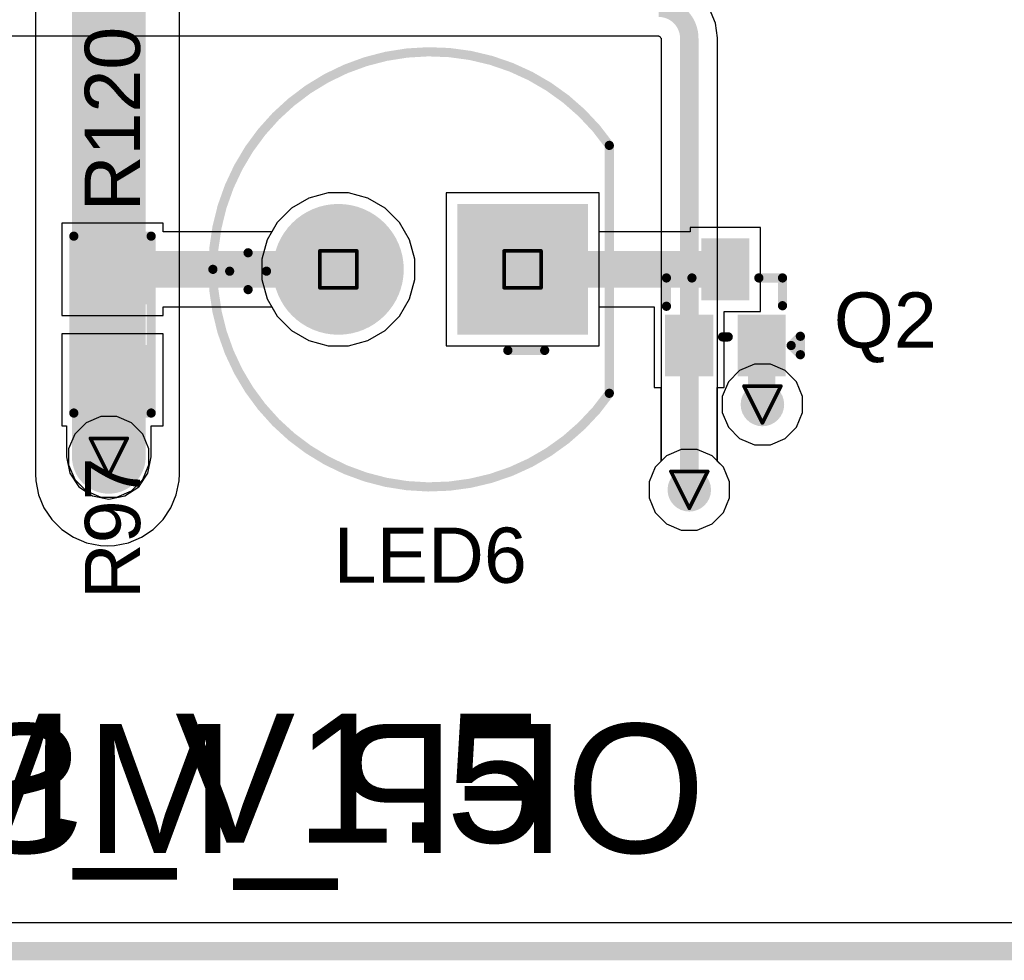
# Model space of a CAD drawing. Header units: inches. Extents: x 0 to 12.2, y 0 to 7.
# Tile 3 of 154: x 1.001 to 1.536, y -0.005 to 0.506. Entities that reach past the tile are written whole.
import ezdxf

# ---------------------------------------------------------------- set-up
doc = ezdxf.new("R2010")
doc.units = ezdxf.units.IN
doc.header["$MEASUREMENT"] = 0
for name, color, linetype in [('Board Outline', 216, 'Continuous'), ('Bottom Layer', 5, 'Continuous'), ('Bottom Overlay', 54, 'Continuous'), ('Bottom Solder', 6, 'Continuous'), ('Drill Drawing', 1, 'Continuous'), ('Layer 1', 16, 'Continuous'), ('Layer 2', 76, 'Continuous'), ('Multi-Layer', 9, 'Continuous'), ('Pad Holes', 156, 'Continuous'), ('Top Layer', 1, 'Continuous'), ('Top Overlay', 2, 'Continuous'), ('Top Paste', 8, 'Continuous'), ('Top Solder', 216, 'Continuous'), ('Via Holes', 16, 'Continuous')]:
    doc.layers.add(name, color=color, linetype=linetype)
doc.styles.add('Arial', font='txt', dxfattribs={"height": 0.2})

# ---------------------------------------------------------------- blocks, each defined once
blk = doc.blocks.new('R___0603_67')
at = {"layer": 'Top Layer'}
for points in [[(-0.015, 0.0175), (-0.015, -0.0175), (-0.045, -0.0175), (-0.045, 0.0175)], [(0.045, 0.0175), (0.045, -0.0175), (0.015, -0.0175), (0.015, 0.0175)]]:
    blk.add_hatch(color=1, dxfattribs=at).paths.add_polyline_path(points)
at = {"layer": 'Top Paste'}
for points in [[(-0.015, 0.0175), (-0.015, -0.0175), (-0.045, -0.0175), (-0.045, 0.0175)], [(0.045, 0.0175), (0.045, -0.0175), (0.015, -0.0175), (0.015, 0.0175)]]:
    blk.add_hatch(color=8, dxfattribs=at).paths.add_polyline_path(points)
at = {"layer": 'Top Solder'}
for points in [[(-0.011, 0.0215), (-0.011, -0.0215), (-0.049, -0.0215), (-0.049, 0.0215)], [(0.049, 0.0215), (0.049, -0.0215), (0.011, -0.0215), (0.011, 0.0215)]]:
    blk.add_hatch(color=216, dxfattribs=at).paths.add_polyline_path(points)
at = {"layer": 'Top Overlay', "const_width": 0.005}
for points in [[(0.048, 0.021), (-0.048, 0.021)], [(-0.048, -0.021), (-0.048, 0.021)], [(0.048, -0.021), (0.048, 0.021)], [(0.048, -0.021), (-0.048, -0.021)]]:
    blk.add_lwpolyline(points, dxfattribs=at)
at = {"layer": 'Top Overlay', "const_width": 0.0025}
for points in [[(-0.04925, 0.021, 1), (-0.04675, 0.021, 1)], [(-0.04925, 0.021, 1), (-0.04675, 0.021, 1)], [(0.04675, 0.021, 1), (0.04925, 0.021, 1)], [(0.04675, 0.021, 1), (0.04925, 0.021, 1)], [(-0.04925, -0.021, 1), (-0.04675, -0.021, 1)], [(-0.04925, -0.021, 1), (-0.04675, -0.021, 1)], [(0.04675, -0.021, 1), (0.04925, -0.021, 1)], [(0.04675, -0.021, 1), (0.04925, -0.021, 1)]]:
    blk.add_lwpolyline(points, format="xyb", close=True, dxfattribs=at)
blk = doc.blocks.new('SOT_416_169')
at = {"layer": 'Top Layer'}
for points in [[(-0.00906, 0.03347), (0.00906, 0.03347), (0.00906, 0.00788), (-0.00906, 0.00788)], [(-0.02874, -0.00787), (-0.01064, -0.00787), (-0.01064, -0.03347), (-0.02874, -0.03347)], [(0.01064, -0.00787), (0.02874, -0.00787), (0.02874, -0.03347), (0.01064, -0.03347)]]:
    blk.add_hatch(color=1, dxfattribs=at).paths.add_polyline_path(points)
at = {"layer": 'Top Paste'}
for points in [[(-0.00906, 0.03347), (0.00906, 0.03347), (0.00906, 0.00788), (-0.00906, 0.00788)], [(-0.02874, -0.00787), (-0.01064, -0.00787), (-0.01064, -0.03347), (-0.02874, -0.03347)], [(0.01064, -0.00787), (0.02874, -0.00787), (0.02874, -0.03347), (0.01064, -0.03347)]]:
    blk.add_hatch(color=8, dxfattribs=at).paths.add_polyline_path(points)
at = {"layer": 'Top Solder'}
for points in [[(-0.01306, 0.03746), (0.01306, 0.03746), (0.01306, 0.00387), (-0.01306, 0.00387)], [(-0.03275, -0.00387), (-0.00664, -0.00387), (-0.00664, -0.03747), (-0.03275, -0.03747)], [(0.00664, -0.00387), (0.03275, -0.00387), (0.03275, -0.03747), (0.00664, -0.03747)]]:
    blk.add_hatch(color=216, dxfattribs=at).paths.add_polyline_path(points)
at = {"layer": 'Top Overlay', "const_width": 0.005}
for points in [[(-0.032, 0.00062), (-0.032, 0.016)], [(-0.032, 0.016), (-0.01816, 0.016)], [(0.01816, 0.016), (0.031, 0.016)], [(0.031, 0.00094), (0.031, 0.016)], [(-0.00153, -0.016), (0.00153, -0.016)], [(0.03569, -0.02067), (0.04069, -0.01567)], [(0.04069, -0.02567), (0.04069, -0.01567)], [(0.03569, -0.02067), (0.04069, -0.02567)]]:
    blk.add_lwpolyline(points, dxfattribs=at)
at = {"layer": 'Top Overlay', "const_width": 0.0025}
for points in [[(-0.03325, 0.016, 1), (-0.03075, 0.016, 1)], [(-0.03325, 0.016, 1), (-0.03075, 0.016, 1)], [(-0.01941, 0.016, 1), (-0.01691, 0.016, 1)], [(0.01691, 0.016, 1), (0.01941, 0.016, 1)], [(0.02975, 0.016, 1), (0.03225, 0.016, 1)], [(0.02975, 0.016, 1), (0.03225, 0.016, 1)], [(-0.03325, 0.00062, 1), (-0.03075, 0.00062, 1)], [(0.02975, 0.00094, 1), (0.03225, 0.00094, 1)], [(-0.00279, -0.016, 1), (-0.00028, -0.016, 1)], [(0.00028, -0.016, 1), (0.00279, -0.016, 1)], [(0.03944, -0.01567, 1), (0.04194, -0.01567, 1)], [(0.03944, -0.01567, 1), (0.04194, -0.01567, 1)], [(0.03444, -0.02067, 1), (0.03694, -0.02067, 1)], [(0.03444, -0.02067, 1), (0.03694, -0.02067, 1)], [(0.03944, -0.02567, 1), (0.04194, -0.02567, 1)], [(0.03944, -0.02567, 1), (0.04194, -0.02567, 1)]]:
    blk.add_lwpolyline(points, format="xyb", close=True, dxfattribs=at)
blk = doc.blocks.new('TH_LED_5___G_____176')
at = {"layer": 'Bottom Layer'}
blk.add_hatch(color=5, dxfattribs=at).paths.add_polyline_path([(-0.0815, 0.0315), (-0.0185, 0.0315), (-0.0185, -0.0315), (-0.0815, -0.0315)])
h = blk.add_hatch(color=5, dxfattribs=at)
edge = h.paths.add_edge_path()
edge.add_arc((0.05, 0), 0.0315, 0, 360)
at = {"layer": 'Bottom Solder'}
blk.add_hatch(color=6, dxfattribs=at).paths.add_polyline_path([(-0.0855, 0.0355), (-0.0145, 0.0355), (-0.0145, -0.0355), (-0.0855, -0.0355)])
h = blk.add_hatch(color=6, dxfattribs=at)
edge = h.paths.add_edge_path()
edge.add_arc((0.05, 0), 0.0355, 0, 360)
at = {"layer": 'Layer 1'}
blk.add_hatch(color=16, dxfattribs=at).paths.add_polyline_path([(-0.0815, 0.0315), (-0.0185, 0.0315), (-0.0185, -0.0315), (-0.0815, -0.0315)])
h = blk.add_hatch(color=16, dxfattribs=at)
edge = h.paths.add_edge_path()
edge.add_arc((0.05, 0), 0.0315, 0, 360)
at = {"layer": 'Layer 2'}
blk.add_hatch(color=76, dxfattribs=at).paths.add_polyline_path([(-0.0815, 0.0315), (-0.0185, 0.0315), (-0.0185, -0.0315), (-0.0815, -0.0315)])
h = blk.add_hatch(color=76, dxfattribs=at)
edge = h.paths.add_edge_path()
edge.add_arc((0.05, 0), 0.0315, 0, 360)
at = {"layer": 'Multi-Layer'}
blk.add_hatch(color=9, dxfattribs=at).paths.add_polyline_path([(-0.0815, 0.0315), (-0.0185, 0.0315), (-0.0185, -0.0315), (-0.0815, -0.0315)])
h = blk.add_hatch(color=9, dxfattribs=at)
edge = h.paths.add_edge_path()
edge.add_arc((0.05, 0), 0.0315, 0, 360)
at = {"layer": 'Pad Holes'}
h = blk.add_hatch(color=7, dxfattribs=at)
edge = h.paths.add_edge_path()
edge.add_arc((-0.05, 0), 0.01772, 0, 360)
h = blk.add_hatch(color=7, dxfattribs=at)
edge = h.paths.add_edge_path()
edge.add_arc((0.05, 0), 0.01772, 0, 360)
at = {"layer": 'Top Layer'}
blk.add_hatch(color=1, dxfattribs=at).paths.add_polyline_path([(-0.0815, 0.0315), (-0.0185, 0.0315), (-0.0185, -0.0315), (-0.0815, -0.0315)])
h = blk.add_hatch(color=1, dxfattribs=at)
edge = h.paths.add_edge_path()
edge.add_arc((0.05, 0), 0.0315, 0, 360)
at = {"layer": 'Top Solder'}
blk.add_hatch(color=216, dxfattribs=at).paths.add_polyline_path([(-0.0855, 0.0355), (-0.0145, 0.0355), (-0.0145, -0.0355), (-0.0855, -0.0355)])
h = blk.add_hatch(color=216, dxfattribs=at)
edge = h.paths.add_edge_path()
edge.add_arc((0.05, 0), 0.0355, 0, 360)
at = {"layer": 'Top Overlay', "const_width": 0.005}
for points in [[(-0.09707, 0.06729, -0.73505), (0.11811, 0)], [(0.11811, 0, -0.73505), (-0.09707, -0.06729)]]:
    blk.add_lwpolyline(points, format="xyb", dxfattribs=at)
for points in [[(-0.09707, 0.06729), (-0.09707, -0.06729)], [(-0.042, 0.044), (-0.062, 0.044)], [(0.099, 0.011), (0.099, -0.009)], [(0.109, 0.001), (0.089, 0.001)]]:
    blk.add_lwpolyline(points, dxfattribs=at)
at = {"layer": 'Top Overlay', "const_width": 0.0025}
for points in [[(-0.09832, 0.06729, 1), (-0.09582, 0.06729, 1)], [(-0.09832, 0.06729, 1), (-0.09582, 0.06729, 1)], [(-0.06325, 0.044, 1), (-0.06075, 0.044, 1)], [(-0.04325, 0.044, 1), (-0.04075, 0.044, 1)], [(0.09775, 0.011, 1), (0.10025, 0.011, 1)], [(0.08775, 0.001, 1), (0.09025, 0.001, 1)], [(0.10775, 0.001, 1), (0.11025, 0.001, 1)], [(0.11686, 0, 1), (0.11936, 0, 1)], [(0.11686, 0, 1), (0.11936, 0, 1)], [(0.09775, -0.009, 1), (0.10025, -0.009, 1)], [(-0.09832, -0.06729, 1), (-0.09582, -0.06729, 1)], [(-0.09832, -0.06729, 1), (-0.09582, -0.06729, 1)]]:
    blk.add_lwpolyline(points, format="xyb", close=True, dxfattribs=at)

msp = doc.modelspace()

# ---------------------------------------------------------------- hatches: boundary and pattern name
at = {"layer": 'Bottom Layer'}
h = msp.add_hatch(color=5, dxfattribs=at)
edge = h.paths.add_edge_path()
edge.add_arc((1.40459, 0.29671), 0.01181, 0, 360)
h = msp.add_hatch(color=5, dxfattribs=at)
edge = h.paths.add_edge_path()
edge.add_arc((1.04981, 0.2683), 0.01181, 0, 360)
h = msp.add_hatch(color=5, dxfattribs=at)
edge = h.paths.add_edge_path()
edge.add_arc((1.3649, 0.2504), 0.01181, 0, 360)
at = {"layer": 'Layer 1'}
h = msp.add_hatch(color=16, dxfattribs=at)
edge = h.paths.add_edge_path()
edge.add_arc((1.40459, 0.29671), 0.01181, 0, 360)
h = msp.add_hatch(color=16, dxfattribs=at)
edge = h.paths.add_edge_path()
edge.add_arc((1.04981, 0.2683), 0.01181, 0, 360)
h = msp.add_hatch(color=16, dxfattribs=at)
edge = h.paths.add_edge_path()
edge.add_arc((1.3649, 0.2504), 0.01181, 0, 360)
at = {"layer": 'Layer 2'}
h = msp.add_hatch(color=76, dxfattribs=at)
edge = h.paths.add_edge_path()
edge.add_arc((1.40459, 0.29671), 0.01181, 0, 360)
h = msp.add_hatch(color=76, dxfattribs=at)
edge = h.paths.add_edge_path()
edge.add_arc((1.04981, 0.2683), 0.01181, 0, 360)
h = msp.add_hatch(color=76, dxfattribs=at)
edge = h.paths.add_edge_path()
edge.add_arc((1.3649, 0.2504), 0.01181, 0, 360)
at = {"layer": 'Top Layer'}
h = msp.add_hatch(color=1, dxfattribs=at)
edge = h.paths.add_edge_path()
edge.add_arc((1.40459, 0.29671), 0.01181, 0, 360)
h = msp.add_hatch(color=1, dxfattribs=at)
edge = h.paths.add_edge_path()
edge.add_arc((1.04981, 0.2683), 0.01181, 0, 360)
h = msp.add_hatch(color=1, dxfattribs=at)
edge = h.paths.add_edge_path()
edge.add_arc((1.3649, 0.2504), 0.01181, 0, 360)
at = {"layer": 'Via Holes'}
h = msp.add_hatch(color=7, dxfattribs=at)
edge = h.paths.add_edge_path()
edge.add_arc((1.40459, 0.29671), 0.00591, 0, 360)
h = msp.add_hatch(color=7, dxfattribs=at)
edge = h.paths.add_edge_path()
edge.add_arc((1.04981, 0.2683), 0.00591, 0, 360)
h = msp.add_hatch(color=7, dxfattribs=at)
edge = h.paths.add_edge_path()
edge.add_arc((1.3649, 0.2504), 0.00591, 0, 360)

# ---------------------------------------------------------------- linework, layer by layer
at = {"layer": 'Board Outline', "const_width": 0.01}
msp.add_lwpolyline([(0, 0), (4.33071, 0)], dxfattribs=at)
at = {"layer": 'Bottom Layer'}
for p, q in [((1.37909, 0.50374), (1.3759, 0.51143)), ((1.38014, 0.4958), (1.37909, 0.50374)), ((0.97406, 0.49681), (1.34829, 0.49681)), ((1.34829, 0.49681), (1.34829, 0.49669)), ((1.34829, 0.49669), (1.34914, 0.49634)), ((1.34914, 0.49634), (1.3495, 0.49549)), ((1.3495, 0.49549), (1.34961, 0.49549)), ((1.34961, 0.49549), (1.34961, 0.26595)), ((1.3802, 0.49549), (1.38014, 0.4958)), ((1.3802, 0.26595), (1.3802, 0.49549)), ((1.16894, 0.41158), (1.15839, 0.40875)), ((1.17987, 0.41158), (1.16894, 0.41158)), ((1.19042, 0.40875), (1.17987, 0.41158)), ((1.3159, 0.41158), (1.23291, 0.41158)), ((1.23291, 0.41158), (1.23291, 0.32858)), ((1.3159, 0.32858), (1.3159, 0.41158)), ((1.15839, 0.40875), (1.14893, 0.40329)), ((1.19989, 0.40329), (1.19042, 0.40875)), ((1.14893, 0.40329), (1.1412, 0.39556)), ((1.20761, 0.39556), (1.19989, 0.40329)), ((1.1412, 0.39556), (1.13574, 0.3861)), ((1.21308, 0.3861), (1.20761, 0.39556)), ((1.13574, 0.3861), (1.13291, 0.37554)), ((1.2159, 0.37554), (1.21308, 0.3861)), ((1.13291, 0.37554), (1.13291, 0.36462)), ((1.2159, 0.36462), (1.2159, 0.37554)), ((1.13291, 0.36462), (1.13574, 0.35406)), ((1.21308, 0.35406), (1.2159, 0.36462)), ((1.13574, 0.35406), (1.1412, 0.3446)), ((1.20761, 0.3446), (1.21308, 0.35406)), ((1.1412, 0.3446), (1.14893, 0.33688)), ((1.19989, 0.33688), (1.20761, 0.3446)), ((1.14893, 0.33688), (1.15839, 0.33141)), ((1.19042, 0.33141), (1.19989, 0.33688)), ((1.15839, 0.33141), (1.16894, 0.32858)), ((1.17987, 0.32858), (1.19042, 0.33141)), ((1.16894, 0.32858), (1.17987, 0.32858)), ((1.23291, 0.32858), (1.3159, 0.32858)), ((1.04547, 0.29011), (1.03746, 0.28679)), ((1.05415, 0.29011), (1.04547, 0.29011)), ((1.06217, 0.28679), (1.05415, 0.29011)), ((1.03746, 0.28679), (1.03132, 0.28065)), ((1.0683, 0.28065), (1.06217, 0.28679)), ((1.03132, 0.28065), (1.028, 0.27264)), ((1.07162, 0.27264), (1.0683, 0.28065)), ((1.028, 0.27264), (1.028, 0.26396)), ((1.07162, 0.26396), (1.07162, 0.27264)), ((1.028, 0.26396), (1.03132, 0.25594)), ((1.0683, 0.25594), (1.07162, 0.26396)), ((1.34641, 0.26275), (1.34309, 0.25473)), ((1.34961, 0.26595), (1.34641, 0.26275)), ((1.38339, 0.26275), (1.3802, 0.26595)), ((1.38671, 0.25473), (1.38339, 0.26275)), ((1.03132, 0.25594), (1.03746, 0.24981)), ((1.06217, 0.24981), (1.0683, 0.25594)), ((1.34309, 0.25473), (1.34309, 0.24606)), ((1.38671, 0.24606), (1.38671, 0.25473)), ((1.03746, 0.24981), (1.04547, 0.24649)), ((1.04547, 0.24649), (1.05415, 0.24649)), ((1.05415, 0.24649), (1.06217, 0.24981)), ((1.34309, 0.24606), (1.34641, 0.23804)), ((1.38339, 0.23804), (1.38671, 0.24606)), ((1.34641, 0.23804), (1.35255, 0.23191)), ((1.37726, 0.23191), (1.38339, 0.23804)), ((1.35255, 0.23191), (1.36057, 0.22858)), ((1.36924, 0.22858), (1.37726, 0.23191)), ((1.36057, 0.22858), (1.36924, 0.22858)), ((1.63173, 0.01529), (0.16319, 0.01529))]:
    msp.add_line(p, q, dxfattribs=at)
at = {"layer": 'Bottom Layer', "const_width": 0.01}
msp.add_lwpolyline([(1.34829, 0.5121, -0.414214), (1.3649, 0.49549)], format="xyb", dxfattribs=at)
msp.add_lwpolyline([(1.3649, 0.2504), (1.3649, 0.49549)], dxfattribs=at)
at = {"layer": 'Bottom Layer', "const_width": 0.005}
for points in [[(1.3624, 0.49549, 1), (1.3674, 0.49549, 1)], [(1.3624, 0.49549, 1), (1.3674, 0.49549, 1)], [(1.3624, 0.2504, 1), (1.3674, 0.2504, 1)]]:
    msp.add_lwpolyline(points, format="xyb", close=True, dxfattribs=at)
at = {"layer": 'Drill Drawing', "const_width": 0.002}
for points in [[(1.16441, 0.38008), (1.18441, 0.38008)], [(1.16441, 0.36008), (1.16441, 0.38008)], [(1.18441, 0.36008), (1.18441, 0.38008)], [(1.26441, 0.38008), (1.28441, 0.38008)], [(1.26441, 0.36008), (1.26441, 0.38008)], [(1.28441, 0.36008), (1.28441, 0.38008)], [(1.16441, 0.36008), (1.18441, 0.36008)], [(1.26441, 0.36008), (1.28441, 0.36008)], [(1.39459, 0.30671), (1.41459, 0.30671)], [(1.39459, 0.30671), (1.40459, 0.28671)], [(1.40459, 0.28671), (1.41459, 0.30671)], [(1.03981, 0.2783), (1.05981, 0.2783)], [(1.03981, 0.2783), (1.04981, 0.2583)], [(1.04981, 0.2583), (1.05981, 0.2783)], [(1.3549, 0.2604), (1.3749, 0.2604)], [(1.3549, 0.2604), (1.3649, 0.2404)], [(1.3649, 0.2404), (1.3749, 0.2604)]]:
    msp.add_lwpolyline(points, dxfattribs=at)
at = {"layer": 'Drill Drawing', "const_width": 0.001}
for points in [[(1.16391, 0.38008, 1), (1.16491, 0.38008, 1)], [(1.16391, 0.38008, 1), (1.16491, 0.38008, 1)], [(1.18391, 0.38008, 1), (1.18491, 0.38008, 1)], [(1.18391, 0.38008, 1), (1.18491, 0.38008, 1)], [(1.26391, 0.38008, 1), (1.26491, 0.38008, 1)], [(1.26391, 0.38008, 1), (1.26491, 0.38008, 1)], [(1.28391, 0.38008, 1), (1.28491, 0.38008, 1)], [(1.28391, 0.38008, 1), (1.28491, 0.38008, 1)], [(1.16391, 0.36008, 1), (1.16491, 0.36008, 1)], [(1.16391, 0.36008, 1), (1.16491, 0.36008, 1)], [(1.18391, 0.36008, 1), (1.18491, 0.36008, 1)], [(1.18391, 0.36008, 1), (1.18491, 0.36008, 1)], [(1.26391, 0.36008, 1), (1.26491, 0.36008, 1)], [(1.26391, 0.36008, 1), (1.26491, 0.36008, 1)], [(1.28391, 0.36008, 1), (1.28491, 0.36008, 1)], [(1.28391, 0.36008, 1), (1.28491, 0.36008, 1)], [(1.39409, 0.30671, 1), (1.39509, 0.30671, 1)], [(1.39409, 0.30671, 1), (1.39509, 0.30671, 1)], [(1.41409, 0.30671, 1), (1.41509, 0.30671, 1)], [(1.41409, 0.30671, 1), (1.41509, 0.30671, 1)], [(1.40409, 0.28671, 1), (1.40509, 0.28671, 1)], [(1.40409, 0.28671, 1), (1.40509, 0.28671, 1)], [(1.03931, 0.2783, 1), (1.04031, 0.2783, 1)], [(1.03931, 0.2783, 1), (1.04031, 0.2783, 1)], [(1.05931, 0.2783, 1), (1.06031, 0.2783, 1)], [(1.05931, 0.2783, 1), (1.06031, 0.2783, 1)], [(1.04931, 0.2583, 1), (1.05031, 0.2583, 1)], [(1.04931, 0.2583, 1), (1.05031, 0.2583, 1)], [(1.3544, 0.2604, 1), (1.3554, 0.2604, 1)], [(1.3544, 0.2604, 1), (1.3554, 0.2604, 1)], [(1.3744, 0.2604, 1), (1.3754, 0.2604, 1)], [(1.3744, 0.2604, 1), (1.3754, 0.2604, 1)], [(1.3644, 0.2404, 1), (1.3654, 0.2404, 1)], [(1.3644, 0.2404, 1), (1.3654, 0.2404, 1)]]:
    msp.add_lwpolyline(points, format="xyb", close=True, dxfattribs=at)
at = {"layer": 'Layer 1'}
for p, q in [((1.16894, 0.41158), (1.15839, 0.40875)), ((1.17987, 0.41158), (1.16894, 0.41158)), ((1.19042, 0.40875), (1.17987, 0.41158)), ((1.3159, 0.41158), (1.23291, 0.41158)), ((1.23291, 0.41158), (1.23291, 0.32858)), ((1.3159, 0.32858), (1.3159, 0.41158)), ((1.15839, 0.40875), (1.14893, 0.40329)), ((1.19989, 0.40329), (1.19042, 0.40875)), ((1.14893, 0.40329), (1.1412, 0.39556)), ((1.20761, 0.39556), (1.19989, 0.40329)), ((1.1412, 0.39556), (1.13574, 0.3861)), ((1.21308, 0.3861), (1.20761, 0.39556)), ((1.13574, 0.3861), (1.13291, 0.37554)), ((1.2159, 0.37554), (1.21308, 0.3861)), ((1.13291, 0.37554), (1.13291, 0.36462)), ((1.2159, 0.36462), (1.2159, 0.37554)), ((1.13291, 0.36462), (1.13574, 0.35406)), ((1.21308, 0.35406), (1.2159, 0.36462)), ((1.13574, 0.35406), (1.1412, 0.3446)), ((1.20761, 0.3446), (1.21308, 0.35406)), ((1.1412, 0.3446), (1.14893, 0.33688)), ((1.19989, 0.33688), (1.20761, 0.3446)), ((1.14893, 0.33688), (1.15839, 0.33141)), ((1.19042, 0.33141), (1.19989, 0.33688)), ((1.15839, 0.33141), (1.16894, 0.32858)), ((1.17987, 0.32858), (1.19042, 0.33141)), ((1.16894, 0.32858), (1.17987, 0.32858)), ((1.23291, 0.32858), (1.3159, 0.32858)), ((1.04547, 0.29011), (1.03746, 0.28679)), ((1.05415, 0.29011), (1.04547, 0.29011)), ((1.06217, 0.28679), (1.05415, 0.29011)), ((1.03746, 0.28679), (1.03132, 0.28065)), ((1.0683, 0.28065), (1.06217, 0.28679)), ((1.03132, 0.28065), (1.028, 0.27264)), ((1.07162, 0.27264), (1.0683, 0.28065)), ((1.028, 0.27264), (1.028, 0.26396)), ((1.07162, 0.26396), (1.07162, 0.27264)), ((1.35255, 0.26889), (1.34641, 0.26275)), ((1.36057, 0.27221), (1.35255, 0.26889)), ((1.36924, 0.27221), (1.36057, 0.27221)), ((1.37726, 0.26889), (1.36924, 0.27221)), ((1.38339, 0.26275), (1.37726, 0.26889)), ((1.028, 0.26396), (1.03132, 0.25594)), ((1.0683, 0.25594), (1.07162, 0.26396)), ((1.34641, 0.26275), (1.34309, 0.25473)), ((1.38671, 0.25473), (1.38339, 0.26275)), ((1.03132, 0.25594), (1.03746, 0.24981)), ((1.06217, 0.24981), (1.0683, 0.25594)), ((1.34309, 0.25473), (1.34309, 0.24606)), ((1.38671, 0.24606), (1.38671, 0.25473)), ((1.03746, 0.24981), (1.04547, 0.24649)), ((1.04547, 0.24649), (1.05415, 0.24649)), ((1.05415, 0.24649), (1.06217, 0.24981)), ((1.34309, 0.24606), (1.34641, 0.23804)), ((1.38339, 0.23804), (1.38671, 0.24606)), ((1.34641, 0.23804), (1.35255, 0.23191)), ((1.37726, 0.23191), (1.38339, 0.23804)), ((1.35255, 0.23191), (1.36057, 0.22858)), ((1.36924, 0.22858), (1.37726, 0.23191)), ((1.36057, 0.22858), (1.36924, 0.22858)), ((4.16751, 0.01529), (0.16319, 0.01529))]:
    msp.add_line(p, q, dxfattribs=at)
at = {"layer": 'Layer 2'}
for p, q in [((1.01, 1.04603), (1.01, 0.25907)), ((1.08814, 0.25907), (1.08814, 0.98814)), ((1.16894, 0.41158), (1.15839, 0.40875)), ((1.17987, 0.41158), (1.16894, 0.41158)), ((1.19042, 0.40875), (1.17987, 0.41158)), ((1.3159, 0.41158), (1.23291, 0.41158)), ((1.23291, 0.41158), (1.23291, 0.32858)), ((1.3159, 0.32858), (1.3159, 0.41158)), ((1.15839, 0.40875), (1.14893, 0.40329)), ((1.19989, 0.40329), (1.19042, 0.40875)), ((1.14893, 0.40329), (1.1412, 0.39556)), ((1.20761, 0.39556), (1.19989, 0.40329)), ((1.1412, 0.39556), (1.13574, 0.3861)), ((1.21308, 0.3861), (1.20761, 0.39556)), ((1.13574, 0.3861), (1.13291, 0.37554)), ((1.2159, 0.37554), (1.21308, 0.3861)), ((1.13291, 0.37554), (1.13291, 0.36462)), ((1.2159, 0.36462), (1.2159, 0.37554)), ((1.13291, 0.36462), (1.13574, 0.35406)), ((1.21308, 0.35406), (1.2159, 0.36462)), ((1.13574, 0.35406), (1.1412, 0.3446)), ((1.20761, 0.3446), (1.21308, 0.35406)), ((1.1412, 0.3446), (1.14893, 0.33688)), ((1.19989, 0.33688), (1.20761, 0.3446)), ((1.14893, 0.33688), (1.15839, 0.33141)), ((1.19042, 0.33141), (1.19989, 0.33688)), ((1.15839, 0.33141), (1.16894, 0.32858)), ((1.17987, 0.32858), (1.19042, 0.33141)), ((1.16894, 0.32858), (1.17987, 0.32858)), ((1.23291, 0.32858), (1.3159, 0.32858)), ((1.40026, 0.31852), (1.39224, 0.3152)), ((1.40893, 0.31852), (1.40026, 0.31852)), ((1.41695, 0.3152), (1.40893, 0.31852)), ((1.39224, 0.3152), (1.3861, 0.30906)), ((1.42308, 0.30906), (1.41695, 0.3152)), ((1.3861, 0.30906), (1.38278, 0.30104)), ((1.4264, 0.30104), (1.42308, 0.30906)), ((1.38278, 0.30104), (1.38278, 0.29237)), ((1.4264, 0.29237), (1.4264, 0.30104)), ((1.38278, 0.29237), (1.3861, 0.28435)), ((1.42308, 0.28435), (1.4264, 0.29237)), ((1.3861, 0.28435), (1.39224, 0.27821)), ((1.41695, 0.27821), (1.42308, 0.28435)), ((1.39224, 0.27821), (1.40026, 0.27489)), ((1.40893, 0.27489), (1.41695, 0.27821)), ((1.40026, 0.27489), (1.40893, 0.27489)), ((1.35255, 0.26889), (1.34641, 0.26275)), ((1.36057, 0.27221), (1.35255, 0.26889)), ((1.36924, 0.27221), (1.36057, 0.27221)), ((1.37726, 0.26889), (1.36924, 0.27221)), ((1.38339, 0.26275), (1.37726, 0.26889)), ((1.34641, 0.26275), (1.34309, 0.25473)), ((1.38671, 0.25473), (1.38339, 0.26275)), ((1.01, 0.25907), (1.01019, 0.25524)), ((1.08795, 0.25524), (1.08814, 0.25907)), ((1.08814, 0.25907), (1.08814, 0.25907)), ((1.01019, 0.25524), (1.01168, 0.24773)), ((1.08645, 0.24773), (1.08795, 0.25524)), ((1.34309, 0.25473), (1.34309, 0.24606)), ((1.38671, 0.24606), (1.38671, 0.25473)), ((1.01168, 0.24773), (1.01461, 0.24065)), ((1.08352, 0.24065), (1.08645, 0.24773)), ((1.34309, 0.24606), (1.34641, 0.23804)), ((1.38339, 0.23804), (1.38671, 0.24606)), ((1.01461, 0.24065), (1.01886, 0.23428)), ((1.07927, 0.23428), (1.08352, 0.24065)), ((1.34641, 0.23804), (1.35255, 0.23191)), ((1.37726, 0.23191), (1.38339, 0.23804)), ((1.01886, 0.23428), (1.02428, 0.22887)), ((1.07385, 0.22887), (1.07927, 0.23428)), ((1.35255, 0.23191), (1.36057, 0.22858)), ((1.36924, 0.22858), (1.37726, 0.23191)), ((1.02428, 0.22887), (1.03065, 0.22461)), ((1.03065, 0.22461), (1.03772, 0.22168)), ((1.06041, 0.22168), (1.06749, 0.22461)), ((1.06749, 0.22461), (1.07385, 0.22887)), ((1.36057, 0.22858), (1.36924, 0.22858)), ((1.03772, 0.22168), (1.04523, 0.22019)), ((1.04523, 0.22019), (1.04906, 0.22)), ((1.04906, 0.22), (1.04907, 0.22)), ((1.04907, 0.22), (1.0529, 0.22019)), ((1.0529, 0.22019), (1.06041, 0.22168)), ((4.16751, 0.01529), (0.16319, 0.01529))]:
    msp.add_line(p, q, dxfattribs=at)
at = {"layer": 'Layer 2', "const_width": 0.04}
msp.add_lwpolyline([(1.04981, 0.2683), (1.04981, 1.08157)], dxfattribs=at)
at = {"layer": 'Layer 2', "const_width": 0.02}
msp.add_lwpolyline([(1.03981, 0.2683, 1), (1.05981, 0.2683, 1)], format="xyb", close=True, dxfattribs=at)
at = {"layer": 'Top Layer'}
for p, q in [((1.16894, 0.41158), (1.15839, 0.40875)), ((1.17987, 0.41158), (1.16894, 0.41158)), ((1.19042, 0.40875), (1.17987, 0.41158)), ((1.3159, 0.41158), (1.23291, 0.41158)), ((1.23291, 0.41158), (1.23291, 0.32858)), ((1.3159, 0.39047), (1.3159, 0.41158)), ((1.15839, 0.40875), (1.14893, 0.40329)), ((1.19989, 0.40329), (1.19042, 0.40875)), ((1.14893, 0.40329), (1.1412, 0.39556)), ((1.20761, 0.39556), (1.19989, 0.40329)), ((1.1412, 0.39556), (1.13827, 0.39047)), ((1.21308, 0.3861), (1.20761, 0.39556)), ((1.07931, 0.39508), (1.02431, 0.39508)), ((1.02431, 0.39508), (1.02431, 0.34508)), ((1.07931, 0.39047), (1.07931, 0.39508)), ((1.13827, 0.39047), (1.07931, 0.39047)), ((1.36544, 0.39047), (1.3159, 0.39047)), ((1.40356, 0.39287), (1.36544, 0.39287)), ((1.36544, 0.39287), (1.36544, 0.39047)), ((1.40356, 0.34728), (1.40356, 0.39287)), ((1.2159, 0.37554), (1.21308, 0.3861)), ((1.2159, 0.36462), (1.2159, 0.37554)), ((1.21308, 0.35406), (1.2159, 0.36462)), ((1.20761, 0.3446), (1.21308, 0.35406)), ((1.07931, 0.34508), (1.07931, 0.34969)), ((1.07931, 0.34969), (1.13827, 0.34969)), ((1.13827, 0.34969), (1.1412, 0.3446)), ((1.3159, 0.32858), (1.3159, 0.34968)), ((1.3159, 0.34968), (1.34575, 0.34968)), ((1.34575, 0.34968), (1.34575, 0.30594)), ((1.02431, 0.34508), (1.07931, 0.34508)), ((1.1412, 0.3446), (1.14893, 0.33688)), ((1.19989, 0.33688), (1.20761, 0.3446)), ((1.38386, 0.30594), (1.38386, 0.34728)), ((1.38386, 0.34728), (1.40356, 0.34728)), ((1.14893, 0.33688), (1.15839, 0.33141)), ((1.19042, 0.33141), (1.19989, 0.33688)), ((1.07931, 0.33508), (1.02431, 0.33508)), ((1.02431, 0.33508), (1.02431, 0.28508)), ((1.07931, 0.28508), (1.07931, 0.33508)), ((1.15839, 0.33141), (1.16894, 0.32858)), ((1.17987, 0.32858), (1.19042, 0.33141)), ((1.16894, 0.32858), (1.17987, 0.32858)), ((1.23291, 0.32858), (1.3159, 0.32858)), ((1.34575, 0.30594), (1.34951, 0.30594)), ((1.34951, 0.30594), (1.34951, 0.26585)), ((1.3801, 0.26604), (1.3801, 0.30594)), ((1.3801, 0.30594), (1.38386, 0.30594)), ((1.02431, 0.28508), (1.02687, 0.28508)), ((1.02687, 0.28508), (1.02687, 0.2683)), ((1.07275, 0.2683), (1.07275, 0.28508)), ((1.07275, 0.28508), (1.07931, 0.28508)), ((1.02687, 0.2683), (1.02862, 0.25952)), ((1.07101, 0.25952), (1.07275, 0.2683)), ((1.34641, 0.26275), (1.34309, 0.25473)), ((1.34951, 0.26585), (1.34641, 0.26275)), ((1.38339, 0.26275), (1.3801, 0.26604)), ((1.38671, 0.25473), (1.38339, 0.26275)), ((1.02862, 0.25952), (1.03359, 0.25208)), ((1.06603, 0.25208), (1.07101, 0.25952)), ((1.03359, 0.25208), (1.04103, 0.2471)), ((1.05859, 0.2471), (1.06603, 0.25208)), ((1.34309, 0.25473), (1.34309, 0.24606)), ((1.38671, 0.24606), (1.38671, 0.25473)), ((1.04103, 0.2471), (1.04981, 0.24536)), ((1.04981, 0.24536), (1.05859, 0.2471)), ((1.34309, 0.24606), (1.34641, 0.23804)), ((1.38339, 0.23804), (1.38671, 0.24606)), ((1.34641, 0.23804), (1.35255, 0.23191)), ((1.37726, 0.23191), (1.38339, 0.23804)), ((1.35255, 0.23191), (1.36057, 0.22858)), ((1.36924, 0.22858), (1.37726, 0.23191)), ((1.36057, 0.22858), (1.36924, 0.22858)), ((1.63173, 0.01529), (0.16319, 0.01529))]:
    msp.add_line(p, q, dxfattribs=at)
for points, const_width in [([(1.05, 0.37008), (1.17441, 0.37008)], 0.02), ([(1.27441, 0.37008), (1.3825, 0.37008)], 0.02), ([(1.36471, 0.32883), (1.36481, 0.32874)], 0.01), ([(1.36481, 0.25049), (1.36481, 0.32874)], 0.01), ([(1.40419, 0.29711), (1.40419, 0.32874)], 0.015), ([(1.04981, 0.30808), (1.05181, 0.31008)], 0.025), ([(1.04981, 0.2683), (1.04981, 0.30808)], 0.025), ([(1.36481, 0.25049), (1.3649, 0.2504)], 0.01)]:
    msp.add_lwpolyline(points, dxfattribs=dict(at, const_width=const_width))
for points, const_width in [([(1.045, 0.37008, 1), (1.055, 0.37008, 1)], 0.01), ([(1.16941, 0.37008, 1), (1.17941, 0.37008, 1)], 0.01), ([(1.26941, 0.37008, 1), (1.27941, 0.37008, 1)], 0.01), ([(1.3775, 0.37008, 1), (1.3875, 0.37008, 1)], 0.01), ([(1.36221, 0.32883, 1), (1.36721, 0.32883, 1)], 0.005), ([(1.36231, 0.32874, 1), (1.36731, 0.32874, 1)], 0.005), ([(1.36231, 0.32874, 1), (1.36731, 0.32874, 1)], 0.005), ([(1.40044, 0.32874, 1), (1.40794, 0.32874, 1)], 0.0075), ([(1.04556, 0.31008, 1), (1.05806, 0.31008, 1)], 0.0125), ([(1.04356, 0.30808, 1), (1.05606, 0.30808, 1)], 0.0125), ([(1.04356, 0.30808, 1), (1.05606, 0.30808, 1)], 0.0125), ([(1.40044, 0.29711, 1), (1.40794, 0.29711, 1)], 0.0075), ([(1.04356, 0.2683, 1), (1.05606, 0.2683, 1)], 0.0125), ([(1.36231, 0.25049, 1), (1.36731, 0.25049, 1)], 0.005), ([(1.36231, 0.25049, 1), (1.36731, 0.25049, 1)], 0.005), ([(1.3624, 0.2504, 1), (1.3674, 0.2504, 1)], 0.005)]:
    msp.add_lwpolyline(points, format="xyb", close=True, dxfattribs=dict(at, const_width=const_width))

# ---------------------------------------------------------------- block references
for name, p, rotation in [('TH_LED_5___G_____176', (1.22441, 0.37008), 180), ('R___0603_67', (1.05181, 0.34008), 270)]:
    msp.add_blockref(name, p, dxfattribs=dict(rotation=rotation))
msp.add_blockref('SOT_416_169', (1.3845, 0.34941))

# ---------------------------------------------------------------- texts
at = {"layer": 'Bottom Overlay', "style": 'Arial', "text_generation_flag": 2}
msp.add_text('OFP_MSM_V1.5', height=0.07, dxfattribs=at).set_placement((1.37375, 0.05332))
at = {"layer": 'Top Overlay', "style": 'Arial'}
for s, p in [('R120', (1.06675, 0.40158)), ('R97', (1.06681, 0.19109))]:
    msp.add_text(s, height=0.03, rotation=90, dxfattribs=at).set_placement(p)
for s, height, p in [('Q2', 0.03, (1.44335, 0.32755)), ('LED6', 0.03, (1.17189, 0.19991)), ('OFP_MSM_V1.5', 0.07, (0.54793, 0.05893))]:
    msp.add_text(s, height=height, dxfattribs=at).set_placement(p)

doc.saveas('drawing.dxf')
